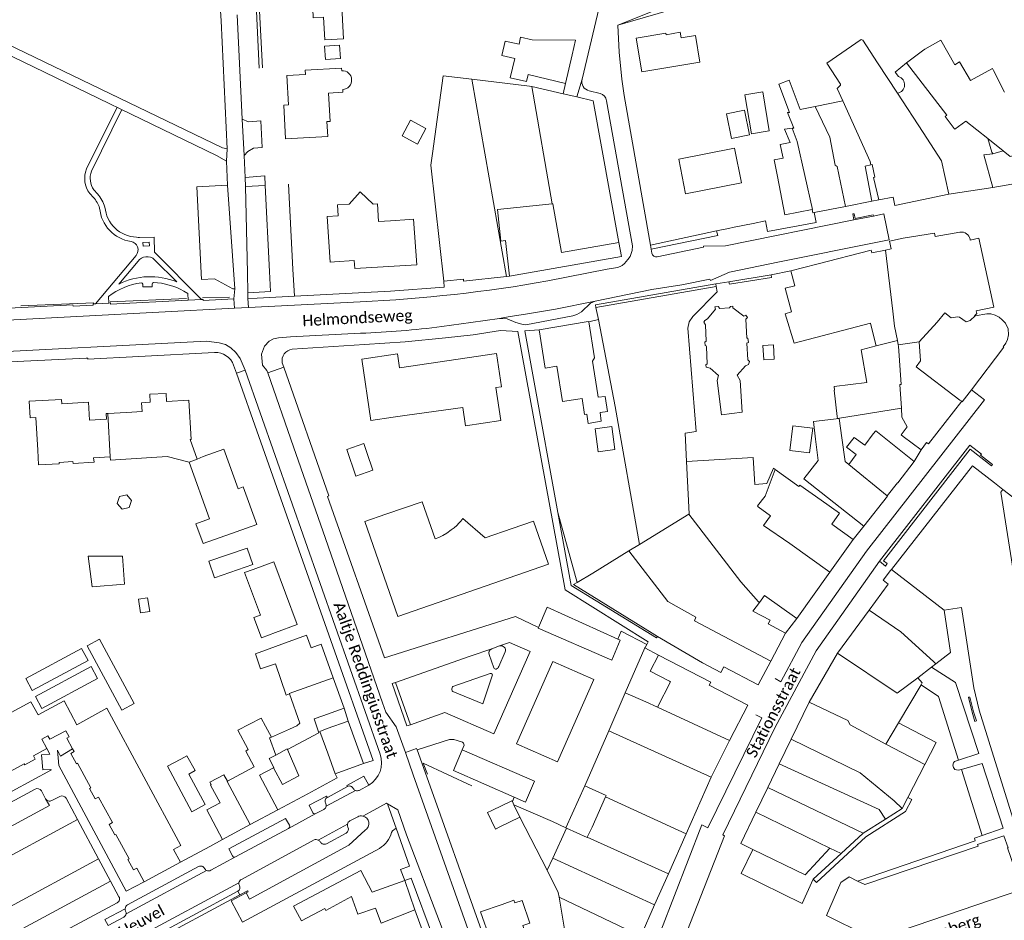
# Model space of a CAD drawing. Extents: x 177628 to 188968, y 384226 to 390673.
# Tile 139 of 256: x 183055 to 183275, y 386023 to 386224. Entities that reach past the tile are written whole.
import ezdxf

# ---------------------------------------------------------------- set-up
doc = ezdxf.new("R2010")
doc.units = 0
for name, color, linetype, lineweight in [('B01_F', 14, 'Continuous', 9), ('B01_T', 14, 'Continuous', 9), ('B02_F', 14, 'Continuous', 9), ('B02_T', 14, 'Continuous', 9), ('B04_T', 14, 'Continuous', 9), ('B07_D', 14, 'Continuous', 9), ('B07_F', 14, 'Continuous', 9), ('B11_F', 14, 'Continuous', 9), ('B11_S', 14, 'Continuous', 9), ('B14_F', 14, 'Continuous', 9), ('T01_T', 253, 'Continuous', 9), ('T02_T', 253, 'RASTER', 9), ('T03_F', 253, 'Continuous', 9), ('T03_T', 253, 'Continuous', 9), ('T04_F', 253, 'HAAG', 9), ('T04_T', 253, 'HAAG', 9), ('T05_F', 253, 'Continuous', 9), ('T05_T', 253, 'Continuous', 9), ('T10_F', 253, 'Continuous', 9), ('T22_F', 253, 'Continuous', 9), ('V00_F', 8, 'Continuous', 9), ('V00_T', 8, 'Continuous', 9), ('Z06', 7, 'Continuous', 9)]:
    doc.layers.add(name, color=color, linetype=linetype, lineweight=lineweight)
doc.styles.add('Legend', font='calibri.ttf')
doc.linetypes.add('HAAG', pattern='A,4,-1,[5,TOPOCAD.SHX,S=0.35,R=0,X=-0.35,Y=-0.35],-1', length=6)
doc.linetypes.add('RASTER', pattern='A,4,-1,[4,TOPOCAD.SHX,S=0.5,R=0,X=-0.5,Y=0],-1', length=6)

msp = doc.modelspace()

# ---------------------------------------------------------------- linework, layer by layer
at = {"layer": 'B01_F', "linetype": 'Continuous'}
for points in [[(183178.411, 386215.996), (183179.172, 386219.317), (183169.529, 386219.402), (183166.927, 386219.936)], [(183223.478, 386192.644), (183224.212, 386188.944)], [(183243.735, 386191.256), (183245.008, 386191.509)], [(183245.008, 386191.509), (183245.325, 386191.572), (183245.858, 386188.746)], [(183268.467, 386158.98), (183272.378, 386159.824), (183269.072, 386175.148), (183267.14, 386174.731)], [(183185.785, 386139.938), (183184.208, 386139.731), (183184.141, 386140.305)], [(183141.646, 386135.717), (183154.09, 386137.487)], [(183093.321, 386130.305), (183094.831, 386125.969)], [(183059.501, 386124.699), (183059.369, 386127.934)], [(183229.189, 386120.155), (183233.958, 386116.769)], [(183204.409, 386113.708), (183193.416, 386106.939)], [(183204.409, 386113.708), (183204.535, 386113.786)], [(183193.416, 386106.939), (183191.052, 386105.483)], [(183183.022, 386100.539), (183191.052, 386105.483)], [(183197.459, 386086.402), (183196.245, 386087.157)], [(183114.536, 386085.035), (183107.874, 386082.585)], [(183207.516, 386080.552), (183197.459, 386086.402)], [(183200.382, 386076.305), (183197.478, 386070.705)], [(183197.478, 386070.705), (183194.834, 386071.857)], [(183122.84, 386068.753), (183120.913, 386068.063), (183121.989, 386064.976), (183114.959, 386061.279)], [(183165.455, 386027.652), (183162.807, 386026.736)]]:
    msp.add_lwpolyline(points, dxfattribs=at)
at = {"layer": 'B01_T', "linetype": 'Continuous'}
for points in [[(183112.504, 386238.504), (183117.2, 386238.755), (183117.075, 386239.609), (183121.469, 386239.852), (183122.063, 386227.901), (183127.05, 386228.146), (183127.49, 386219.57), (183123.287, 386219.357)], [(183112.504, 386238.504), (183113.164, 386225.921), (183120.614, 386226.312), (183120.702, 386224.299), (183123.047, 386224.441), (183123.287, 386219.357)], [(183192.673, 386219.749), (183199.315, 386220.882), (183199.378, 386220.517), (183202.521, 386221.053), (183202.735, 386219.801), (183205.888, 386220.339), (183206.897, 386214.426), (183193.947, 386212.218), (183192.673, 386219.749)], [(183165.662, 386215.205), (183162.751, 386215.886), (183163.515, 386219.05), (183166.615, 386218.414)], [(183246.52, 386214.214), (183243.185, 386219.286), (183242.872, 386219.414), (183235.187, 386214.17), (183238.207, 386209.489), (183238.267, 386209.271), (183237.481, 386208.535), (183238.773, 386205.752)], [(183176.962, 386209.675), (183178.411, 386215.996)], [(183127.03, 386213.067), (183118.953, 386212.614), (183119.008, 386211.623), (183114.814, 386211.388), (183115.178, 386204.893), (183114.16, 386204.836), (183114.569, 386197.333)], [(183127.03, 386213.067), (183127.062, 386212.498)], [(183156.07, 386210.594), (183149.677, 386211.356), (183147.278, 386194.076), (183146.969, 386191.417), (183149.824, 386165.563)], [(183169.408, 386208.952), (183168.945, 386209.058), (183156.07, 386210.594)], [(183168.599, 386211.647), (183176.962, 386209.675)], [(183114.569, 386197.333), (183123.972, 386197.833), (183123.785, 386201.144), (183124.495, 386201.185), (183124.137, 386207.497), (183127.334, 386207.682), (183127.3, 386208.282)], [(183169.408, 386208.952), (183176.429, 386207.346)], [(183176.429, 386207.346), (183179.509, 386206.641)], [(183179.509, 386206.641), (183183.131, 386205.813)], [(183183.131, 386205.813), (183188.83, 386174.23)], [(183274.469, 386194.662), (183271.044, 386197.371)], [(183271.044, 386197.371), (183271.939, 386194.362), (183272.172, 386193.947)], [(183216.186, 386187.538), (183214.597, 386195.23), (183202.21, 386192.782), (183203.719, 386185.092), (183216.186, 386187.538)], [(183227, 386196.468), (183224.793, 386196.079)], [(183272.172, 386193.947), (183274.469, 386194.662)], [(183245.225, 386183.398), (183243.735, 386191.256)], [(183224.212, 386188.944), (183225.827, 386180.363)], [(183245.858, 386188.746), (183245.595, 386188.693), (183246.75, 386183.7)], [(183262.38, 386184.98), (183272.162, 386186.447)], [(183272.162, 386186.447), (183279.37, 386187.75)], [(183128.696, 386182.724), (183131.185, 386185.466), (183134.099, 386182.77)], [(183246.75, 386183.7), (183249.98, 386184.33), (183250.36, 386182.44), (183262.38, 386184.98)], [(183126.16, 386182.59), (183126.311, 386180.176), (183123.848, 386180.022), (183124.483, 386169.868), (183125.438, 386169.928)], [(183128.696, 386182.724), (183126.16, 386182.59)], [(183174.011, 386182.826), (183161.792, 386181.564), (183162.562, 386174.546), (183163.612, 386174.677), (183164.471, 386166.737)], [(183188.83, 386174.23), (183176.06, 386171.98), (183174.101, 386182.835), (183174.011, 386182.826)], [(183231.919, 386181.542), (183225.827, 386180.363)], [(183232.341, 386180.902), (183232.053, 386180.846), (183231.919, 386181.542)], [(183239.338, 386182.258), (183232.341, 386180.902)], [(183239.338, 386182.258), (183245.225, 386183.398)], [(183125.438, 386169.928), (183129.864, 386170.205), (183129.978, 386168.385), (183143.833, 386169.252), (183143.076, 386179.376), (183142.212, 386179.333)], [(183137.96, 386179.029), (183135.271, 386178.896)], [(183252.222, 386175.162), (183249.182, 386174.531), (183249.547, 386172.769), (183248.264, 386172.511)], [(183264.871, 386176.531), (183259.339, 386175.556), (183259.206, 386176.319), (183252.222, 386175.162)], [(183267.112, 386174.93), (183267.14, 386174.731)], [(183248.264, 386172.511), (183245.249, 386171.906), (183245.101, 386172.488), (183232.958, 386169.38)], [(183232.958, 386169.38), (183227.193, 386167.905)], [(183149.824, 386165.563), (183154.2, 386166.035), (183154.244, 386165.633), (183163.809, 386166.666)], [(183164.471, 386166.737), (183163.809, 386166.666)], [(183227.193, 386167.905), (183228.024, 386164.569), (183225.925, 386164.033), (183227.332, 386158.744), (183225.915, 386158.317), (183227.889, 386151.769)], [(183217.923, 386147.713), (183217.556, 386148.041), (183217.346, 386151.785), (183217.317, 386151.799), (183217.712, 386151.958), (183217.6, 386152.871), (183217.333, 386152.927), (183217.15, 386157.13), (183217.495, 386157.507), (183217.143, 386158.048), (183216.689, 386157.787), (183214.23, 386159.67), (183214.237, 386160.044), (183213.691, 386159.987), (183213.498, 386159.635), (183211.365, 386159.545), (183210.984, 386159.935), (183210.25, 386159.887), (183210.38, 386159.38), (183208.586, 386157.239), (183208.036, 386156.843), (183207.75, 386156.48), (183208.14, 386155.864), (183208.312, 386152.233), (183208.015, 386152.038), (183208.108, 386151.247), (183208.275, 386151.2), (183208.355, 386150.984), (183208.55, 386147.214), (183208.219, 386146.953), (183208.283, 386146.431), (183209.209, 386146.19), (183211.051, 386144.546), (183210.761, 386143.463), (183211.735, 386135.788), (183216.288, 386136.388), (183215.875, 386143.503), (183215.186, 386144.684), (183217.04, 386146.759), (183217.735, 386147.011), (183217.923, 386147.713)], [(183268.114, 386157.881), (183268.59, 386158.41), (183268.467, 386158.98)], [(183268.287, 386157.907), (183268.114, 386157.881)], [(183274.513, 386150.994), (183275.06, 386151.754), (183275.444, 386152.621), (183275.719, 386153.606), (183275.578, 386155.006), (183274.99, 386156.21), (183274.305, 386156.987), (183273.63, 386157.569), (183272.739, 386158.003), (183271.754, 386158.316), (183270.862, 386158.285), (183268.287, 386157.907)], [(183182.119, 386156.568), (183182.01, 386156.639), (183171.042, 386154.767)], [(183184.141, 386140.305), (183182.988, 386147.809), (183183.382, 386148.501), (183182.119, 386156.568)], [(183171.042, 386154.767), (183172.428, 386146.243), (183175.041, 386146.697)], [(183274.513, 386150.994), (183274.67, 386150.87), (183267.402, 386141.398)], [(183154.694, 386133.374), (183162.53, 386134.53), (183161.449, 386141.889), (183162.674, 386142.069), (183161.587, 386149.471), (183139.977, 386146.297), (183139.521, 386149.399), (183131.568, 386148.231), (183133.577, 386134.551), (183138.568, 386135.279)], [(183084.402, 386138.603), (183084.302, 386140.396), (183087.946, 386140.594), (183088.046, 386138.807)], [(183186.298, 386136.584), (183185.785, 386139.938)], [(183267.402, 386141.398), (183265.37, 386138.75), (183265.244, 386138.825)], [(183074.956, 386136.119), (183074.58, 386136.098), (183074.652, 386134.82), (183070.888, 386134.609), (183070.664, 386138.603), (183064.662, 386138.267), (183064.608, 386139.242), (183057.405, 386138.838), (183057.61, 386135.119)], [(183082.563, 386136.543), (183082.449, 386138.494), (183084.402, 386138.603)], [(183088.046, 386138.807), (183092.991, 386139.084), (183093.481, 386130.314), (183093.321, 386130.305)], [(183179.694, 386139.332), (183180.649, 386139.485)], [(183256.25, 386127.99), (183257.42, 386129.63), (183257.87, 386129.33), (183265.244, 386138.825)], [(183079.073, 386136.349), (183074.956, 386136.119)], [(183079.073, 386136.349), (183082.563, 386136.543)], [(183138.568, 386135.279), (183141.646, 386135.717)], [(183154.09, 386137.487), (183154.694, 386133.374)], [(183057.61, 386135.119), (183058.927, 386135.2), (183059.369, 386127.934)], [(183245.52, 386131.551), (183246.148, 386132.288), (183254.659, 386125.419)], [(183243.461, 386110.978), (183230.08, 386121.543), (183233.224, 386125.609), (183232.677, 386130.409)], [(183238.538, 386130.666), (183239.245, 386125.438), (183240.09, 386124.764)], [(183240.09, 386124.764), (183241.751, 386126.942), (183239.569, 386128.611), (183241.315, 386130.785)], [(183252.197, 386130.981), (183256.25, 386127.99)], [(183096.172, 386126.507), (183100.832, 386128.18), (183104, 386119.354), (183105.138, 386119.762), (183108.144, 386111.386), (183103.514, 386109.722)], [(183071.731, 386126.242), (183075.492, 386126.459)], [(183093.073, 386125.263), (183097.593, 386112.634), (183094.576, 386111.538), (183096.186, 386107.117), (183103.514, 386109.722)], [(183096.172, 386126.507), (183094.831, 386125.969)], [(183254.659, 386125.419), (183251.048, 386120.646), (183250.977, 386120.702), (183248.65, 386117.734)], [(183249.604, 386101.376), (183267.69, 386124.43), (183272.531, 386120.666)], [(183272.531, 386120.666), (183274.447, 386119.176)], [(183274.447, 386119.176), (183273.98, 386118.59), (183280.56, 386076.63), (183281.09, 386074.31), (183289.805, 386046.125), (183277.77, 386042.36), (183269.135, 386070), (183267.965, 386074.99), (183265.185, 386092.875), (183261.335, 386092.29)], [(183136.906, 386113.657), (183145.014, 386116.469), (183147.9, 386108.164)], [(183241.046, 386108.045), (183236.292, 386111.42), (183238.035, 386113.874), (183233.958, 386116.769)], [(183248.65, 386117.734), (183248.721, 386117.679), (183243.461, 386110.978)], [(183136.906, 386113.657), (183132.199, 386112.032), (183139.552, 386090.862), (183173.125, 386102.523), (183169.781, 386112.152), (183165.071, 386110.508)], [(183159.028, 386108.407), (183165.071, 386110.508)], [(183235.895, 386100.789), (183241.046, 386108.045)], [(183107.322, 386101.351), (183111.975, 386103.085), (183117.172, 386089.116), (183112.318, 386087.31)], [(183107.322, 386101.351), (183105.439, 386100.672), (183108.968, 386091.179), (183107.494, 386090.634), (183109.162, 386086.141), (183112.318, 386087.31)], [(183183.022, 386100.539), (183179.577, 386098.495)], [(183235.895, 386100.789), (183228.534, 386090.42)], [(183244.599, 386092.277), (183248.85, 386098.09), (183247.72, 386098.975), (183249.414, 386101.134)], [(183249.414, 386101.134), (183249.604, 386101.376)], [(183179.577, 386098.495), (183178.722, 386097.988), (183196.245, 386087.157)], [(183225.979, 386087.199), (183222.137, 386089.217), (183222.597, 386090.093), (183218.712, 386092.073), (183220.149, 386093.968)], [(183228.534, 386090.42), (183221.334, 386095.532), (183220.149, 386093.968)], [(183237.604, 386082.713), (183244.599, 386092.277)], [(183261.335, 386092.29), (183262.765, 386082.855), (183259.451, 386080.306)], [(183222.692, 386080.938), (183225.979, 386087.199)], [(183114.536, 386085.035), (183119.243, 386086.723), (183120.262, 386083.881), (183122.521, 386084.691), (183125.191, 386077.25)], [(183197.657, 386082.293), (183195.787, 386078.688), (183200.108, 386076.447)], [(183213.473, 386063.242), (183217.568, 386071.138), (183208.985, 386075.59), (183209.324, 386076.242), (183197.657, 386082.293)], [(183222.692, 386080.938), (183219.923, 386075.665), (183212.228, 386079.706), (183211.558, 386078.43), (183207.516, 386080.552)], [(183231.23, 386071.78), (183237.604, 386082.713)], [(183255.485, 386077.255), (183258.489, 386079.566)], [(183258.489, 386079.566), (183259.451, 386080.306)], [(183125.191, 386077.25), (183127.624, 386070.469)], [(183255.485, 386077.255), (183256.435, 386076.1), (183256.181, 386075.669)], [(183256.181, 386075.669), (183251.184, 386067.21)], [(183059.438, 386068.967), (183065.203, 386072.063), (183068.039, 386066.764)], [(183186.57, 386065.414), (183190.25, 386073.855)], [(183190.25, 386073.855), (183194.834, 386071.857)], [(183127.624, 386070.469), (183122.84, 386068.753)], [(183227.256, 386063.569), (183231.23, 386071.78)], [(183123.852, 386065.916), (183128.536, 386067.59)], [(183128.536, 386067.59), (183131.921, 386058.123)], [(183065.548, 386065.428), (183062.01, 386063.53), (183061.591, 386064.32)], [(183123.852, 386065.916), (183122.198, 386065.237), (183123.98, 386060.416)], [(183186.57, 386065.414), (183181.223, 386053.148)], [(183251.184, 386067.21), (183248.37, 386062.445)], [(183060.239, 386063.547), (183061.378, 386061.442)], [(183067.097, 386061.392), (183065.793, 386063.804), (183066.308, 386064.082)], [(183209.4, 386055.11), (183213.473, 386063.242)], [(183224.575, 386058.028), (183227.256, 386063.569)], [(183061.378, 386061.442), (183058.349, 386059.805), (183058.748, 386059.067), (183056.41, 386057.804), (183056.275, 386058.054), (183050.831, 386055.112), (183050.964, 386054.866), (183048.634, 386053.607), (183048.231, 386054.352), (183042.519, 386051.264), (183042.914, 386050.533), (183040.577, 386049.27), (183040.447, 386049.511), (183034.987, 386046.56), (183035.113, 386046.327), (183032.776, 386045.065), (183032.378, 386045.8), (183029.36, 386044.169)], [(183083.063, 386031.782), (183081.426, 386034.809), (183080.691, 386034.411), (183079.43, 386036.742), (183079.689, 386036.882), (183076.736, 386042.343), (183076.487, 386042.208), (183075.221, 386044.549), (183075.964, 386044.951), (183072.879, 386050.655), (183072.151, 386050.261), (183070.892, 386052.589), (183071.138, 386052.722), (183068.186, 386058.18), (183067.941, 386058.047), (183066.672, 386060.393), (183067.419, 386060.797), (183067.097, 386061.392)], [(183248.37, 386062.445), (183257.05, 386057.895)], [(183125.608, 386055.865), (183123.98, 386060.416)], [(183111.888, 386057.175), (183108.748, 386055.498), (183112.848, 386047.79)], [(183131.921, 386058.123), (183125.608, 386055.865)], [(183222.026, 386052.761), (183224.575, 386058.028)], [(183257.05, 386057.895), (183253.242, 386050.564)], [(183203.811, 386042.489), (183209.4, 386055.11)], [(183181.223, 386053.148), (183185.999, 386050.965), (183185.885, 386050.709)], [(183219.367, 386047.268), (183222.026, 386052.761)], [(183182.881, 386043.961), (183185.885, 386050.709)], [(183253.242, 386050.564), (183251.97, 386048.115)], [(183099.98, 386049.398), (183096.98, 386047.795), (183100.505, 386041.196)], [(183112.848, 386047.79), (183106.703, 386044.507)], [(183248.279, 386045.764), (183251.97, 386048.115)], [(183218.72, 386039), (183216, 386040.31), (183219.367, 386047.268)], [(183243.28, 386042.58), (183248.279, 386045.764)], [(183100.505, 386041.196), (183106.703, 386044.507)], [(183181.746, 386041.647), (183177.171, 386043.742), (183174.088, 386037.012)], [(183199.867, 386033.56), (183203.811, 386042.489)], [(183238.372, 386038.048), (183243.28, 386042.58)], [(183242.062, 386031.931), (183243.67, 386031.15), (183268.93, 386039.68), (183268.78, 386040.11), (183274.67, 386042.05), (183275.58, 386039.37), (183275.45, 386039.32), (183278.66, 386030.06)], [(183089.601, 386038.945), (183091.117, 386036.138)], [(183216.08, 386033.61), (183218.72, 386039)], [(183174.088, 386037.012), (183172.876, 386034.366)], [(183238.372, 386038.048), (183232.18, 386032.33)], [(183091.117, 386036.138), (183083.063, 386031.782)], [(183133.881, 386029.474), (183131.345, 386034.309), (183116.361, 386026.309), (183118.099, 386023.054), (183123.272, 386025.827), (183123.527, 386025.351), (183129.284, 386028.495), (183129.565, 386027.692)], [(183196.797, 386026.61), (183199.867, 386033.56)], [(183229.69, 386026.97), (183216.08, 386033.61)], [(183232.18, 386032.33), (183229.69, 386026.97)], [(183278.66, 386030.06), (183251.61, 386020.88), (183251.71, 386020.62), (183250.03, 386020.07), (183250.14, 386019.77), (183249.13, 386019.45), (183248.97, 386019.93), (183247.96, 386019.61), (183247, 386020.08), (183246.75, 386021.02), (183243.83, 386019.99), (183235.14, 386024.28), (183238.35, 386031.62), (183240.17, 386032.85), (183242.062, 386031.931)], [(183133.881, 386029.474), (183141.14, 386032.05)], [(183141.14, 386032.05), (183143.339, 386025.551)], [(183104.363, 386028.884), (183083.957, 386017.895)], [(183104.954, 386022.816), (183102.429, 386027.504), (183105.748, 386029.292)], [(183105.748, 386029.292), (183106.185, 386029.527), (183106.055, 386029.795), (183104.363, 386028.884)], [(183129.565, 386027.692), (183130.671, 386024.528), (183134.58, 386025.887), (183135.842, 386022.544)], [(183162.807, 386026.736), (183157.99, 386025.07), (183162.3, 386012.93), (183163.31, 386012.95), (183164.95, 386007.78)], [(183193.748, 386019.65), (183196.797, 386026.61)], [(183145.894, 386018.655), (183143.339, 386025.551)]]:
    msp.add_lwpolyline(points, dxfattribs=at)
for centre, radius, start, end in [((183127.181, 386210.39), 2.111, 273.23101, 93.23101), ((183265.155, 386174.559), 1.992, 10.72463, 98.19034)]:
    msp.add_arc(centre, radius, start, end, dxfattribs=at)
at = {"layer": 'B02_F', "linetype": 'Continuous'}
for points in [[(183216.953, 386207.123), (183218.367, 386198.42), (183222.352, 386199.068), (183220.938, 386207.771)], [(183212.856, 386202.882), (183213.939, 386197.392), (183217.92, 386198.177), (183216.837, 386203.667)], [(183221.139, 386148.066), (183223.489, 386148.226), (183223.272, 386151.406), (183220.922, 386151.246), (183221.139, 386148.066)], [(183114.959, 386061.279), (183117.48, 386055.367)]]:
    msp.add_lwpolyline(points, dxfattribs=at)
at = {"layer": 'B02_T', "linetype": 'Continuous'}
for points in [[(183131.514, 386122.6), (183130.243, 386122.163), (183128.202, 386128.101), (183132.01, 386129.41), (183132.695, 386127.416)], [(183132.695, 386127.416), (183134.036, 386123.467), (183131.514, 386122.6)], [(183107.244, 386102.441), (183105.968, 386106.093), (183097.466, 386103.194), (183098.74, 386099.524), (183107.244, 386102.441)], [(183093.011, 386055.757), (183096.646, 386048.977), (183093.667, 386047.379), (183088.237, 386057.504), (183091.217, 386059.102)], [(183117.48, 386055.367), (183113.881, 386053.444), (183111.888, 386057.175)], [(183165.013, 386049.849), (183160.547, 386047.672)], [(183165.112, 386049.645), (183165.013, 386049.849)], [(183160.547, 386047.672), (183159.56, 386047.193), (183161.329, 386043.534), (183162.316, 386044.012)], [(183165.457, 386048.929), (183165.112, 386049.645)], [(183166.779, 386046.189), (183165.457, 386048.929)], [(183162.316, 386044.012), (183166.779, 386046.189)]]:
    msp.add_lwpolyline(points, dxfattribs=at)
at = {"layer": 'B04_T', "linetype": 'Continuous'}
msp.add_lwpolyline([(183082.779, 386174.212), (183082.815, 386173.37), (183084.219, 386173.448), (183084.171, 386174.286), (183082.779, 386174.212)], dxfattribs=at)
at = {"layer": 'B07_D', "linetype": 'Continuous'}
for points in [[(183163.809, 386166.666), (183156.07, 386210.594)], [(183174.011, 386182.826), (183169.408, 386208.952)], [(183238.773, 386205.752), (183244.856, 386192.24), (183245.008, 386191.509)], [(183232.579, 386204.509), (183235.833, 386197.691), (183237.021, 386191.43), (183237.462, 386191.167), (183239.338, 386182.258)], [(183271.044, 386197.371), (183266.139, 386201.247), (183263.718, 386199.443), (183263.551, 386199.617), (183261.554, 386202.304)], [(183227.482, 386199.669), (183228.604, 386196.754), (183231.97, 386181.552), (183231.919, 386181.542)], [(183256.667, 386198.716), (183260.767, 386192.433), (183262.38, 386184.98)], [(183272.172, 386193.947), (183270.215, 386193.75), (183272.162, 386186.447)], [(183274.469, 386194.662), (183276.047, 386193.41), (183276.618, 386193.512), (183277.712, 386191.242), (183278.134, 386191.351), (183279.37, 386187.75)], [(183248.264, 386172.511), (183249.914, 386158.914), (183250.278, 386155.587)], [(183255.761, 386152.115), (183259.819, 386156.481), (183261.495, 386158.538), (183262.919, 386157.46), (183264.284, 386157.651), (183264.798, 386157.589), (183266.214, 386156.502), (183267.142, 386156.802), (183268.287, 386157.907)], [(183250.278, 386155.587), (183250.283, 386155.544), (183250.919, 386152.386)], [(183246.196, 386151.196), (183250.919, 386152.386)], [(183250.919, 386152.386), (183251.121, 386151.383)], [(183251.121, 386151.383), (183255.761, 386152.115)], [(183251.121, 386151.383), (183251.182, 386151.08), (183251.763, 386142.59), (183251.436, 386142.55)], [(183255.761, 386152.115), (183256.035, 386147.858), (183255.077, 386146.511), (183264.811, 386139.115), (183265.244, 386138.825)], [(183251.436, 386142.55), (183251.831, 386137.331)], [(183074.956, 386136.119), (183075.492, 386126.459)], [(183093.073, 386125.263), (183094.831, 386125.969)], [(183240.09, 386124.764), (183248.65, 386117.734)], [(183223.706, 386123.652), (183221.482, 386117.714), (183219.768, 386115.55), (183219.919, 386115.32), (183222.602, 386113.332), (183221.093, 386111.149), (183226.916, 386107.126), (183235.895, 386100.789)], [(183204.409, 386113.708), (183216.059, 386098.576), (183219.928, 386094.125), (183220.149, 386093.968)], [(183191.052, 386105.483), (183199.738, 386094.204), (183205.971, 386090.766), (183205.668, 386089.89), (183222.692, 386080.938)], [(183249.604, 386101.376), (183261.335, 386092.29)], [(183244.599, 386092.277), (183251.701, 386087.502), (183258.997, 386080.877), (183259.451, 386080.306)], [(183237.604, 386082.713), (183250.859, 386073.786), (183255.485, 386077.255)], [(183125.191, 386077.25), (183115.369, 386073.723), (183115.401, 386073.635)], [(183213.473, 386063.242), (183197.478, 386070.705)], [(183231.23, 386071.78), (183239.854, 386067.7), (183240.379, 386066.747), (183248.37, 386062.445)], [(183186.57, 386065.414), (183209.4, 386055.11)], [(183111.393, 386064.001), (183111.007, 386063.829), (183112.393, 386060.02)], [(183227.256, 386063.569), (183242.65, 386056.082), (183250.181, 386049.844), (183251.97, 386048.115)], [(183112.393, 386060.02), (183114.922, 386061.366), (183114.959, 386061.279)], [(183111.888, 386057.175), (183111.964, 386057.215), (183110.906, 386059.23), (183112.393, 386060.02)], [(183248.279, 386045.764), (183246.885, 386047.906), (183224.575, 386058.028)], [(183101.617, 386054.189), (183101.505, 386054.129), (183106.703, 386044.507)], [(183222.026, 386052.761), (183243.28, 386042.58)], [(183185.885, 386050.709), (183203.811, 386042.489)], [(183219.367, 386047.268), (183235.889, 386039.247)], [(183181.767, 386041.691), (183199.867, 386033.56)], [(183218.72, 386039), (183230.373, 386033.312), (183235.889, 386039.247)], [(183235.889, 386039.247), (183238.372, 386038.048)], [(183174.088, 386037.012), (183196.797, 386026.61)], [(183175.523, 386028.331), (183193.748, 386019.65)], [(183135.842, 386022.544), (183143.339, 386025.551)]]:
    msp.add_lwpolyline(points, dxfattribs=at)
at = {"layer": 'B07_F', "linetype": 'Continuous'}
for points in [[(183261.554, 386202.304), (183261.911, 386202.576), (183252.985, 386214.246)], [(183256.667, 386198.716), (183250.948, 386207.452)]]:
    msp.add_lwpolyline(points, dxfattribs=at)
at = {"layer": 'B11_F', "linetype": 'Continuous'}
for points in [[(183256.524, 386216.917), (183257.063, 386217.324), (183260.591, 386219.272), (183263.729, 386213.797), (183264.777, 386214.499), (183267.192, 386210.294), (183271.969, 386212.919)], [(183256.524, 386216.917), (183252.985, 386214.246)], [(183250.948, 386207.452), (183246.52, 386214.214)], [(183252.985, 386214.246), (183250.423, 386212.202), (183251.161, 386211.21)], [(183271.969, 386212.919), (183272.097, 386212.99), (183272.329, 386212.537)], [(183272.329, 386212.537), (183274.825, 386207.676)], [(183245.372, 386154.351), (183244.888, 386156.206), (183227.889, 386151.769)], [(183246.196, 386151.196), (183245.372, 386154.351)], [(183227.604, 386133.383), (183232.043, 386132.824), (183231.35, 386127.319), (183226.911, 386127.878), (183227.604, 386133.383)], [(183223.706, 386123.652), (183223.34, 386123.915), (183221.853, 386120.481), (183219.177, 386120.306), (183218.783, 386126.341), (183203.88, 386125.404)], [(183203.88, 386125.404), (183204.535, 386113.786)], [(183111.393, 386064.001), (183115.468, 386065.814), (183117.062, 386066.489), (183117.75, 386067.106), (183115.401, 386073.635)], [(183110.05, 386066.458), (183111.393, 386064.001)]]:
    msp.add_lwpolyline(points, dxfattribs=at)
at = {"layer": 'B11_F', "linetype": 'Continuous', "extrusion": (0, 0, -1)}
msp.add_arc((-183250.578, 386209.358), 1.942, 107.48723, 259.00077, dxfattribs=at)
at = {"layer": 'B11_S', "linetype": 'Continuous'}
for points in [[(183166.927, 386219.936), (183166.615, 386218.414)], [(183165.662, 386215.205), (183164.646, 386210.897), (183168.223, 386210.053), (183168.599, 386211.647)], [(183227.482, 386199.669), (183227.83, 386199.716), (183226.412, 386203.145), (183226.855, 386203.146), (183224.482, 386209.468), (183226.813, 386210.392), (183229.274, 386203.845), (183232.579, 386204.509)], [(183232.579, 386204.509), (183238.773, 386205.752)], [(183227, 386196.468), (183225.732, 386199.431), (183227.482, 386199.669)], [(183224.793, 386196.079), (183225.451, 386193.033), (183223.478, 386192.644)], [(183135.271, 386178.896), (183135.077, 386182.819), (183134.099, 386182.77)], [(183142.212, 386179.333), (183137.96, 386179.029)], [(183175.041, 386146.697), (183176.251, 386138.804), (183179.694, 386139.332)], [(183186.298, 386136.584), (183184.65, 386136.3), (183184.931, 386134.376), (183181.994, 386133.881), (183181.73, 386135.998), (183181.192, 386135.92), (183180.649, 386139.485)], [(183252.197, 386130.981), (183251.725, 386131.329), (183253.084, 386133.171), (183251.943, 386135.272), (183251.831, 386137.331)], [(183238.538, 386130.666), (183237.954, 386134.985), (183232.23, 386134.333), (183232.677, 386130.409)], [(183245.52, 386131.551), (183243.649, 386129.043), (183241.315, 386130.785)], [(183071.731, 386126.242), (183071.864, 386125.287), (183067.207, 386124.961), (183067.151, 386125.407), (183064.105, 386125.195), (183064.112, 386124.892), (183059.501, 386124.699)], [(183093.073, 386125.263), (183088.172, 386126.521), (183075.515, 386125.747), (183075.492, 386126.459)], [(183229.189, 386120.155), (183228.978, 386119.862), (183223.706, 386123.652)], [(183159.028, 386108.407), (183154.061, 386112.716), (183153.61, 386112.117), (183153.206, 386111.679), (183152.73, 386111.191), (183152.129, 386110.676), (183151.479, 386110.174), (183150.51, 386109.482), (183149.588, 386108.926), (183148.714, 386108.483), (183147.9, 386108.164)], [(183115.401, 386073.635), (183114.717, 386073.382), (183112.277, 386080.344), (183108.938, 386079.199), (183107.874, 386082.585)], [(183200.382, 386076.305), (183200.108, 386076.447)], [(183028.116, 386053.907), (183027.304, 386055.406), (183057.792, 386071.867), (183059.438, 386068.967)], [(183068.039, 386066.764), (183074.727, 386070.493), (183091.197, 386039.856), (183089.601, 386038.945)], [(183101.617, 386054.189), (183107.564, 386057.378), (183105.702, 386060.916), (183106.234, 386061.218), (183103.894, 386065.525), (183109.087, 386068.221), (183110.05, 386066.458)], [(183066.308, 386064.082), (183065.548, 386065.428)], [(183060.239, 386063.547), (183061.591, 386064.32)], [(183099.98, 386049.398), (183097.815, 386053.336), (183097.996, 386053.435), (183097.693, 386053.967), (183100.821, 386055.582), (183101.617, 386054.189)], [(183182.881, 386043.961), (183181.767, 386041.691)], [(183181.767, 386041.691), (183181.746, 386041.647)], [(183172.876, 386034.366), (183175.342, 386029.405), (183175.523, 386028.331)], [(183175.523, 386028.331), (183177.782, 386014.962), (183177.274, 386015.149), (183177.178, 386014.874)], [(183172.571, 386013.607), (183171.032, 386018.057), (183169.014, 386017.359), (183167.402, 386022.02), (183169.024, 386022.581), (183167.283, 386027.614), (183165.662, 386027.053), (183165.455, 386027.652)]]:
    msp.add_lwpolyline(points, dxfattribs=at)
at = {"layer": 'B14_F', "linetype": 'Continuous'}
for points in [[(183123.214, 386217.932), (183123.429, 386214.996), (183126.768, 386215.241), (183126.553, 386218.177), (183123.214, 386217.932)], [(183216.953, 386207.123), (183220.938, 386207.771)], [(183216.837, 386203.667), (183212.856, 386202.882)], [(183140.553, 386197.963), (183143.958, 386196.146), (183145.825, 386199.646), (183142.42, 386201.463), (183140.553, 386197.963)], [(183244.079, 386143.035), (183242.88, 386150.331), (183246.196, 386151.196)], [(183236.849, 386141.294), (183236.899, 386141.299), (183236.813, 386142.139), (183244.079, 386143.035)], [(183237.498, 386135.435), (183236.849, 386141.294)], [(183251.831, 386137.331), (183237.541, 386135.015), (183237.498, 386135.435)], [(183184.252, 386127.597), (183187.975, 386128.124), (183187.257, 386133.198), (183183.534, 386132.671), (183184.252, 386127.597)], [(183079.144, 386117.977), (183080.246, 386116.74), (183079.726, 386115.167), (183078.104, 386114.831), (183077.002, 386116.068), (183077.522, 386117.641), (183079.144, 386117.977)], [(183078.696, 386098.08), (183071.462, 386097.463), (183070.589, 386104.3), (183078.215, 386104.297), (183078.696, 386098.08)], [(183081.76, 386094.744), (183083.814, 386095.067), (183084.285, 386092.024), (183082.231, 386091.701), (183081.76, 386094.744)], [(183073.067, 386085.81), (183070.332, 386084.325), (183078.095, 386070.032), (183080.83, 386071.517), (183073.067, 386085.81)], [(183070.534, 386081.074), (183069.112, 386083.725), (183056.69, 386077.065), (183058.112, 386074.414), (183070.534, 386081.074)], [(183072.635, 386077.059), (183071.21, 386079.715), (183058.808, 386073.061), (183060.233, 386070.405), (183072.635, 386077.059)], [(183091.217, 386059.102), (183092.528, 386059.866), (183094.421, 386056.539), (183093.011, 386055.757)]]:
    msp.add_lwpolyline(points, dxfattribs=at)
at = {"layer": 'T01_T', "linetype": 'Continuous'}
for points in [[(183119.511, 386051.385), (183126.08, 386054.93), (183125.608, 386055.865)], [(183097.644, 386039.655), (183091.117, 386036.138)]]:
    msp.add_lwpolyline(points, dxfattribs=at)
at = {"layer": 'T02_T', "linetype": 'RASTER'}
msp.add_lwpolyline([(183108.676, 386213.06), (183108.061, 386225.769)], dxfattribs=at)
at = {"layer": 'T03_F', "linetype": 'Continuous'}
msp.add_lwpolyline([(183116.529, 386162.257), (183116.205, 386168.277)], dxfattribs=at)
at = {"layer": 'T03_T', "linetype": 'Continuous'}
msp.add_lwpolyline([(183149.824, 386165.563), (183149.92, 386164.23), (183137.95, 386163.37), (183116.529, 386162.257)], dxfattribs=at)
at = {"layer": 'T04_F', "linetype": 'HAAG'}
for points in [[(183188.61, 386222.618), (183203.754, 386227.009), (183219.391, 386232.256)], [(183109.431, 386213.097), (183108.733, 386225.83)], [(183116.205, 386168.277), (183115.239, 386187.234)], [(183210.62, 386176.81), (183195.887, 386173.643)], [(183179.577, 386098.495), (183175.274, 386114.032)], [(183156.089, 386053.138), (183145.212, 386058.18), (183146.21, 386055.758)]]:
    msp.add_lwpolyline(points, dxfattribs=at)
at = {"layer": 'T04_T', "linetype": 'HAAG'}
for points in [[(183195.887, 386173.643), (183190, 386206.98), (183189.49, 386210.634)], [(183101.605, 386186.986), (183094.815, 386186.643), (183095.837, 386165.979)], [(183210.62, 386176.81), (183213.277, 386177.352)], [(183214.572, 386177.616), (183218.771, 386178.473)], [(183096.018, 386161.855), (183102.086, 386162.024)], [(183116.529, 386162.257), (183108.202, 386161.825)], [(183055.588, 386160.075), (183071.853, 386160.792)], [(183075.43, 386161.009), (183092.468, 386161.714)], [(183081.847, 386148.805), (183098.74, 386149.692)], [(183053.155, 386147.611), (183070.113, 386148.442)], [(183102.989, 386146.848), (183103.615, 386145.073)], [(183103.615, 386145.073), (183108.588, 386130.964)], [(183175.274, 386114.032), (183169.818, 386143.899)]]:
    msp.add_lwpolyline(points, dxfattribs=at)
msp.add_arc((183098.963, 386145.43), 4.268, 19.40715, 93.00137, dxfattribs=at)
at = {"layer": 'T05_F', "linetype": 'Continuous'}
msp.add_lwpolyline([(183172.876, 386034.366), (183166.779, 386046.189)], dxfattribs=at)
at = {"layer": 'T05_T', "linetype": 'Continuous'}
for points in [[(183176.429, 386207.346), (183176.962, 386209.675)], [(183194.66, 386083.88), (183197.657, 386082.293)], [(183156.275, 386026.325), (183147.868, 386049.94)]]:
    msp.add_lwpolyline(points, dxfattribs=at)
at = {"layer": 'T10_F', "linetype": 'Continuous'}
for points in [[(183210.492, 386164.419), (183210.727, 386163.225), (183205.291, 386157.713), (183204.518, 386156.549), (183204.208, 386155.142), (183206.056, 386132.101), (183203.598, 386131.758), (183203.88, 386125.404)], [(183193.416, 386106.939), (183188.031, 386137.706), (183184.29, 386157.05)]]:
    msp.add_lwpolyline(points, dxfattribs=at)
at = {"layer": 'T22_F', "linetype": 'Continuous'}
for points in [[(183109.023, 386201.304), (183109.369, 386195.417)], [(183109.979, 386186.934), (183109.96, 386189.049)]]:
    msp.add_lwpolyline(points, dxfattribs=at)
at = {"layer": 'V00_F', "linetype": 'Continuous'}
for points in [[(183104.92, 386201.717), (183106.272, 386201.126), (183109.023, 386201.304)], [(183105.311, 386193.626), (183106.15, 386194.523), (183107.401, 386195.202), (183109.369, 386195.417)], [(183105.55, 386188.687), (183109.96, 386189.049)], [(183101.605, 386186.986), (183103.272, 386163.88)], [(183105.647, 386186.686), (183106.088, 386167.453)], [(183186.243, 386168.295), (183188.531, 386168.632), (183189.168, 386168.883), (183189.605, 386169.12), (183190.103, 386169.523), (183190.875, 386170.394), (183191.362, 386171.13), (183191.769, 386172.464), (183191.855, 386173.453), (183191.454, 386175.937)], [(183164.471, 386166.737), (183189.435, 386171.082), (183188.83, 386174.23)], [(183106.162, 386163.005), (183106.088, 386167.453)], [(183110.97, 386167.789), (183111.233, 386163.297), (183106.162, 386163.005)], [(183162.264, 386157.317), (183163.963, 386157.171), (183165.914, 386156.426), (183167.231, 386156.036), (183168.09, 386155.877), (183178.58, 386157.852), (183179.483, 386158.157), (183180.504, 386158.785), (183182.497, 386160.677), (183183.53, 386161.168)], [(183115.624, 386153.191), (183112.965, 386153), (183111.831, 386152.716), (183110.892, 386152.206), (183109.885, 386151.144), (183109.17, 386149.357), (183109.44, 386146.851), (183110.397, 386145.726), (183110.588, 386145.177)], [(183096.962, 386152.262), (183099.762, 386151.885), (183101.185, 386151.481), (183102.327, 386150.776), (183103.447, 386149.716), (183104.454, 386148.34), (183105.531, 386145.748)], [(183110.588, 386145.177), (183116.326, 386128.699)], [(183123.44, 386108.271), (183136.188, 386071.663)], [(183170.949, 386088.413), (183172.872, 386092.997), (183188.599, 386085.87)], [(183136.62, 386081.643), (183165.79, 386090.919), (183170.949, 386088.413)], [(183188.599, 386085.87), (183189.335, 386087.639), (183195.055, 386084.682)], [(183131.921, 386058.123), (183134.077, 386058.82), (183124.61, 386085.51)], [(183194.693, 386083.948), (183194.662, 386083.878), (183190.25, 386073.855)], [(183258.489, 386079.566), (183263.902, 386076.172), (183269.106, 386060.339), (183264.55, 386058.865)], [(183151.866, 386074.21), (183151.719, 386074.344), (183151.619, 386074.595), (183151.617, 386074.769), (183151.767, 386075.197), (183151.854, 386075.266), (183160.151, 386078.161), (183160.393, 386078.154), (183160.637, 386078.011), (183160.677, 386077.896), (183158.544, 386071.449), (183151.866, 386074.21)], [(183256.181, 386075.669), (183260.092, 386073.055), (183264.55, 386058.865)], [(183139.237, 386066.289), (183141.263, 386060.563)], [(183251.184, 386067.21), (183259.586, 386062.777), (183257.05, 386057.895)], [(183153.744, 386062.966), (183152.093, 386063.479), (183151.705, 386063.514), (183151.346, 386063.509), (183151.124, 386063.478), (183143.879, 386061.143)], [(183264.55, 386058.865), (183263.682, 386058.584), (183263.418, 386058.284), (183263.267, 386057.776), (183263.391, 386057.259), (183263.714, 386056.828), (183264.437, 386056.614), (183265.171, 386056.826)], [(183265.171, 386056.826), (183269.815, 386058.164), (183274.461, 386043.689), (183269.816, 386042.117)], [(183265.171, 386056.826), (183269.816, 386042.117)], [(183174.074, 386045.232), (183165.457, 386048.929)], [(183269.816, 386042.117), (183268.088, 386041.532), (183268.269, 386040.867), (183242.062, 386031.931)]]:
    msp.add_lwpolyline(points, dxfattribs=at)
at = {"layer": 'V00_T', "linetype": 'Continuous'}
for points in [[(183063.335, 386249.753), (183062.543, 386248.94), (183060.985, 386245.985), (183049.217, 386221.151), (183049.206, 386219.747), (183052.416, 386218.474), (183100.537, 386195.32), (183101.558, 386195.066)], [(183188.61, 386222.618), (183251.93, 386247.929), (183252.584, 386246.388)], [(183099.261, 386238.333), (183100.239, 386223.632), (183101.558, 386195.066)], [(183186.493, 386235.1), (183180.634, 386210.6)], [(183104.92, 386201.717), (183103.797, 386224.931)], [(183189.49, 386210.634), (183188.9, 386216.615), (183188.61, 386222.618)], [(183046.483, 386218.32), (183047.749, 386218.122), (183053.808, 386215.586), (183099.18, 386193.602), (183101.388, 386192.323)], [(183180.634, 386210.6), (183179.509, 386206.641)], [(183184.639, 386207.383), (183182.231, 386207.979)], [(183191.454, 386175.937), (183186.118, 386205.805)], [(183070.217, 386190.595), (183077.014, 386204.342)], [(183071.307, 386190.085), (183078.073, 386203.829)], [(183105.311, 386193.626), (183104.92, 386201.717)], [(183101.558, 386195.066), (183101.388, 386192.323)], [(183105.55, 386188.687), (183105.311, 386193.626)], [(183101.388, 386192.323), (183101.605, 386186.986)], [(183105.647, 386186.686), (183105.55, 386188.687)], [(183072.648, 386185.026), (183071.83, 386185.929)], [(183109.979, 386186.934), (183105.647, 386186.686)], [(183110.97, 386167.789), (183109.979, 386186.934)], [(183071.724, 386184.251), (183070.923, 386185.127)], [(183246.75, 386183.7), (183245.225, 386183.398)], [(183218.771, 386178.473), (183221.5, 386179.03), (183221.98, 386176.7), (183232.78, 386178.67), (183232.341, 386180.902)], [(183241.22, 386179.28), (183240.96, 386180.57), (183241.275, 386180.61), (183241.525, 386179.555), (183245.52, 386180.375), (183245.612, 386180.101)], [(183245.612, 386180.101), (183241.22, 386179.28)], [(183245.612, 386180.101), (183247.931, 386180.569)], [(183247.931, 386180.569), (183249.122, 386174.82)], [(183207.67, 386173.43), (183212.58, 386173.44), (183241.22, 386179.28)], [(183213.277, 386177.352), (183214.572, 386177.616)], [(183095.838, 386161.523), (183085.372, 386172.074), (183085.237, 386175.428), (183081.981, 386175.319), (183081.68, 386175.337), (183081.355, 386175.379)], [(183196.043, 386172.759), (183210.87, 386175.77), (183210.62, 386176.81)], [(183196.043, 386172.759), (183195.887, 386173.643)], [(183196.043, 386172.759), (183196.208, 386171.838)], [(183197.388, 386171.039), (183207.68, 386173.17), (183207.67, 386173.43)], [(183224.679, 386169.881), (183246.454, 386174.281)], [(183246.454, 386174.281), (183249.122, 386174.82)], [(183081.229, 386171.335), (183072.162, 386160.578)], [(183081.693, 386170.021), (183077.365, 386164.93)], [(183090.291, 386165.429), (183085.363, 386170.386)], [(183209.25, 386165.78), (183213.49, 386167.62), (183224.679, 386169.881)], [(183173.04, 386165.648), (183186.243, 386168.295)], [(183222.8, 386166.99), (183222.839, 386166.419), (183213.466, 386164.944), (183213.35, 386165.47)], [(183213.35, 386165.47), (183222.8, 386166.99)], [(183222.8, 386166.99), (183227.193, 386167.905)], [(183082.73, 386164.941), (183082.775, 386164.314), (183083.78, 386164.373), (183084.858, 386164.369), (183084.842, 386164.921)], [(183095.837, 386165.979), (183098.696, 386166.133), (183102.79, 386163.875), (183103.272, 386163.88)], [(183183.53, 386161.168), (183196.2, 386163.72), (183202.85, 386164.8), (183209.14, 386166.02), (183209.25, 386165.78)], [(183183.745, 386159.766), (183183.64, 386160.29), (183210.45, 386164.97)], [(183210.492, 386164.419), (183183.745, 386159.766)], [(183210.45, 386164.97), (183213.35, 386165.47)], [(183210.45, 386164.97), (183210.492, 386164.419)], [(183075.157, 386160.729), (183075.085, 386162.164)], [(183091.886, 386163.388), (183092.797, 386162.817), (183092.883, 386161.361)], [(183103.272, 386163.88), (183103.042, 386161.659)], [(183106.184, 386161.72), (183106.162, 386163.005)], [(183108.202, 386161.825), (183106.184, 386161.72)], [(183072.162, 386160.578), (183071.64, 386160.546), (183071.664, 386160.247), (183067.184, 386160.031), (183067.165, 386160.309), (183052.865, 386159.556), (183052.865, 386159.5), (183052.031, 386159.449)], [(183075.157, 386160.729), (183072.162, 386160.578)], [(183092.883, 386161.361), (183075.517, 386160.45), (183075.504, 386160.745), (183075.157, 386160.729)], [(183095.838, 386161.523), (183092.883, 386161.361)], [(183103.042, 386161.659), (183096.168, 386161.255), (183096.163, 386161.527), (183095.838, 386161.523)], [(183103.139, 386159.557), (183103.042, 386161.659)], [(183103.139, 386159.557), (183106.289, 386159.722)], [(183106.289, 386159.722), (183106.184, 386161.72)], [(183106.289, 386159.722), (183131.22, 386161.03)], [(183183.53, 386161.168), (183174.691, 386159.388), (183168.484, 386158.314), (183164.137, 386157.617)], [(183184.29, 386157.05), (183183.745, 386159.766)], [(183052.6, 386156.906), (183103.139, 386159.557)], [(183164.137, 386157.617), (183162.264, 386157.317)], [(183149.387, 386155.499), (183155.831, 386156.367), (183162.264, 386157.317)], [(183182.119, 386156.568), (183184.29, 386157.05)], [(183115.624, 386153.191), (183131.29, 386154.01)], [(183150.206, 386152.94), (183156.343, 386153.655), (183162.446, 386154.619)], [(183162.446, 386154.619), (183166.29, 386154.4), (183176.905, 386096.805), (183195.34, 386085.26), (183195.055, 386084.682)], [(183169.818, 386143.899), (183167.88, 386154.505), (183171.042, 386154.767)], [(183042.423, 386149.439), (183096.962, 386152.262)], [(183116.065, 386150.414), (183132.14, 386151.46)], [(183132.14, 386151.46), (183141.18, 386152.116), (183150.206, 386152.94)], [(183070.113, 386148.442), (183070.49, 386148.46), (183070.51, 386148.21), (183081.847, 386148.805)], [(183114.176, 386146.431), (183110.588, 386145.177)], [(183114.176, 386146.431), (183113.83, 386147.42)], [(183136.62, 386081.643), (183123.91, 386117.65), (183124.2, 386117.74), (183114.176, 386146.431)], [(183103.615, 386145.073), (183105.531, 386145.748)], [(183105.531, 386145.748), (183135.625, 386060.239)], [(183267.402, 386141.398), (183270.309, 386139.173), (183244.032, 386105.413), (183229.645, 386085.123), (183224.974, 386076.359), (183223.66, 386077.043)], [(183108.588, 386130.964), (183124.61, 386085.51)], [(183248.264, 386102.132), (183248.674, 386102.661), (183247.848, 386103.262), (183267.158, 386128.147), (183271.886, 386124.486), (183272.088, 386124.746), (183269.437, 386126.804), (183269.64, 386127.065), (183267.054, 386129.074), (183246.918, 386103.179)], [(183116.326, 386128.699), (183123.44, 386108.271)], [(183254.659, 386125.419), (183256.25, 386127.99)], [(183274.447, 386119.176), (183276.677, 386117.442), (183283.467, 386074.454), (183292.581, 386045.231)], [(183197.459, 386086.402), (183197.25, 386086.14), (183178.24, 386097.8), (183175.274, 386114.032)], [(183243.461, 386110.978), (183241.046, 386108.045)], [(183212.351, 386042.04), (183211.981, 386042.229), (183223.581, 386066.053), (183232.78, 386083.251), (183246.918, 386103.179)], [(183246.918, 386103.179), (183248.264, 386102.132)], [(183225.979, 386087.199), (183228.534, 386090.42)], [(183188.599, 386085.87), (183189.137, 386085.626), (183187.239, 386081.127), (183170.89, 386088.273), (183170.949, 386088.413)], [(183162.229, 386084.32), (183164.456, 386085.1), (183169.072, 386083.068), (183160.984, 386064.725), (183150.066, 386069.476), (183142.367, 386066.764)], [(183139.087, 386076.181), (183155.72, 386082.015), (183160.512, 386083.684)], [(183160.512, 386083.684), (183160.518, 386083.686)], [(183162.229, 386084.32), (183160.518, 386083.686)], [(183162.077, 386079.712), (183163.509, 386082.977)], [(183194.693, 386083.948), (183194.66, 386083.88)], [(183195.055, 386084.682), (183194.693, 386083.948)], [(183159.907, 386082.433), (183160.951, 386079.45)], [(183166.015, 386062.531), (183175.138, 386058.536), (183183.247, 386076.86), (183174.09, 386080.873), (183166.015, 386062.531)], [(183142.367, 386066.764), (183141.55, 386066.516), (183138.341, 386075.93), (183139.087, 386076.181)], [(183139.087, 386076.181), (183142.367, 386066.764)], [(183268.524, 386067.626), (183268.19, 386067.52), (183267.55, 386069.54), (183266.735, 386072.88), (183267.08, 386072.945), (183267.888, 386069.632), (183268.524, 386067.626)], [(183128.536, 386067.59), (183127.624, 386070.469)], [(183136.188, 386071.663), (183136.915, 386069.575), (183139.237, 386066.289)], [(183219.341, 386068.997), (183220.702, 386068.323), (183208.705, 386043.799), (183207.348, 386044.454), (183198.161, 386020.848)], [(183061.378, 386061.442), (183061.982, 386060.212), (183060.174, 386060.071), (183060.429, 386056.699), (183062.265, 386056.807), (183062.359, 386056.684), (183031.624, 386040.104), (183029.36, 386044.169)], [(183083.063, 386031.782), (183079.056, 386029.699), (183064.013, 386057.655), (183063.696, 386061.072), (183064.43, 386059.781), (183067.097, 386061.392)], [(183141.263, 386060.563), (183143.77, 386061.45)], [(183143.879, 386061.143), (183143.77, 386061.45)], [(183147.868, 386049.94), (183143.879, 386061.143)], [(183165.518, 386050.636), (183151.956, 386056.601), (183153.947, 386061.209)], [(183153.947, 386061.209), (183154.366, 386062.19)], [(183165.518, 386050.636), (183168.055, 386049.549), (183170.014, 386054.171), (183153.947, 386061.209)], [(183143.03, 386055.57), (183141.263, 386060.563)], [(183133.098, 386053.305), (183132.013, 386055.296), (183128.216, 386053.266), (183128.335, 386053.015)], [(183182.11, 385984.24), (183173.534, 385990.421), (183160.722, 386005.55), (183159.684, 386008.517), (183143.03, 386055.57)], [(183058.748, 386052.422), (183033.148, 386038.62)], [(183130.168, 386052.122), (183123.594, 386048.657)], [(183128.335, 386053.015), (183123.875, 386050.584)], [(183133.098, 386053.305), (183130.989, 386052.152)], [(183174.074, 386045.232), (183177.05, 386043.81), (183181.223, 386053.148)], [(183061.086, 386050.281), (183061.919, 386048.738), (183035.405, 386034.447), (183033.148, 386038.62)], [(183061.086, 386050.281), (183060.136, 386052.039)], [(183064.23, 386050.803), (183062.444, 386049.89)], [(183068.157, 386045.636), (183065.651, 386050.382)], [(183112.848, 386047.79), (183119.511, 386051.385)], [(183123.875, 386050.584), (183123.7, 386050.85), (183119.834, 386048.835), (183120.652, 386047.105)], [(183165.112, 386049.645), (183165.518, 386050.636)], [(183253.242, 386050.564), (183254.13, 386050.103), (183252.734, 386047.416), (183243.893, 386041.785), (183232.859, 386031.595), (183232.18, 386032.33)], [(183123.054, 386047.894), (183121.273, 386047.015)], [(183137.293, 386049.136), (183137.058, 386049.275), (183133.408, 386047.31), (183131.764, 386046.413)], [(183137.042, 386049.234), (183137.273, 386049.113)], [(183137.293, 386049.136), (183138.915, 386044.512), (183139.195, 386043.715)], [(183179.25, 385980.269), (183170.603, 385986.31), (183156.21, 386003.647), (183141.526, 386042.211), (183139.549, 386047.794), (183137.293, 386049.136)], [(183068.157, 386045.636), (183047.52, 386034.52), (183052.26, 386025.782)], [(183072.876, 386036.877), (183068.157, 386045.636)], [(183115.438, 386044.376), (183114.545, 386045.902), (183101.937, 386039.154), (183102.729, 386037.523)], [(183121.273, 386047.015), (183115.231, 386043.665)], [(183128.908, 386045.338), (183130.653, 386046.271)], [(183115.231, 386043.665), (183103.406, 386037.32)], [(183121.849, 386041.068), (183128.342, 386044.59)], [(183132.297, 386043.276), (183128.63, 386039.912)], [(183139.195, 386043.715), (183138.373, 386043.156), (183138.172, 386042.777)], [(183139.195, 386043.715), (183142.18, 386035.22)], [(183100.505, 386041.196), (183097.644, 386039.655)], [(183104.703, 386032.312), (183120.935, 386041.096)], [(183123.658, 386040.261), (183128.068, 386042.604)], [(183212.351, 386042.04), (183203.339, 386018.912), (183202.973, 386019.053), (183190.377, 385986.378), (183190.754, 385986.225)], [(183135.46, 386039.213), (183104.954, 386022.816)], [(183128.63, 386039.912), (183106.55, 386027.881), (183105.748, 386029.292)], [(183072.876, 386036.877), (183052.26, 386025.782)], [(183075.544, 386031.92), (183072.876, 386036.877)], [(183103.406, 386037.32), (183097.89, 386034.343)], [(183095.183, 386035.159), (183079.315, 386026.619)], [(183141.14, 386032.05), (183140.21, 386034.53), (183142.18, 386035.22)], [(183096.952, 386034.305), (183079.017, 386024.636)], [(183145.894, 386018.655), (183147.521, 386019.219), (183142.585, 386032.563), (183141.14, 386032.05)], [(183055.062, 386020.879), (183075.544, 386031.92)], [(183077.429, 386028.45), (183075.544, 386031.92)], [(183081.809, 386019.52), (183104.155, 386031.562)], [(183083.543, 386018.68), (183103.953, 386029.669)], [(183103.953, 386029.669), (183104.363, 386028.884)], [(183058.297, 386017.028), (183077.023, 386027.103)], [(183078.798, 386025.779), (183074.284, 386023.345), (183074.989, 386022.027)], [(183164.22, 386007.2), (183162.14, 386009.85), (183156.275, 386026.325)], [(183078.489, 386023.897), (183074.989, 386022.027)]]:
    msp.add_lwpolyline(points, dxfattribs=at)
for centre, radius, start, end in [((183182.755, 386210.095), 2.18, 166.61026, 256.09843), ((183184.163, 386205.454), 1.986, 10.16357, 76.12672), ((183066.724, 386179.718), 6.749, 18.64043, 42.19577), ((183067.151, 386180), 7.449, 16.43159, 42.43477), ((183083.683, 386168.643), 2.42, 46.0502, 145.30915), ((183197.188, 386172.015), 0.996, 190.23722, 281.55746), ((183117.13, 386480.29), 319.571, 272.52693, 280.07585), ((183125.476, 386335.39), 181.474, 271.83594, 277.57132), ((183116.257, 386147.939), 2.482, 94.43894, 192.0789), ((183160.845, 386082.751), 0.99, 109.63026, 198.7517), ((183162.552, 386083.347), 1.026, 338.87336, 108.37487), ((183161.388, 386079.636), 0.475, 203.00559, 287.16736), ((183161.085, 386080.19), 1.101, 293.70949, 334.27289), ((183130.192, 386058.291), 5.771, 300.23108, 19.72179), ((183059.241, 386051.5), 1.045, 31.02852, 118.11922), ((183128.776, 386052.161), 0.961, 23.67681, 117.33434), ((183130.55, 386053.1), 1.05, 211.8014, 248.69783), ((183130.543, 386053.102), 1.05, 249.0528, 295.13261), ((183061.937, 386050.682), 0.941, 205.23774, 302.63756), ((183064.71, 386049.814), 1.099, 31.09938, 115.89464), ((183124.362, 386049.707), 1.003, 119.03826, 212.20286), ((183122.632, 386048.765), 0.968, 295.85317, 353.57025), ((183122.61, 386048.766), 0.99, 353.67124, 24.20545), ((183120.999, 386047.308), 0.402, 210.42467, 313.08269), ((183131.412, 386044.749), 1.701, 78.06252, 116.50477), ((183131.414, 386044.74), 1.709, 301.09136, 78.19443), ((183114.915, 386044.143), 0.573, 303.48569, 24.0496), ((183127.491, 386043.513), 1.076, 302.41547, 25.19614), ((183129.289, 386044.457), 0.957, 171.97934, 210.49809), ((183129.289, 386044.462), 0.955, 113.48742, 172.28413), ((183121.361, 386040.064), 1.117, 64.07495, 112.41569), ((183132.512, 386044.27), 5.854, 300.24084, 345.22104), ((183121.367, 386040.063), 1.114, 31.70555, 64.3744), ((183123.17, 386041.09), 0.962, 207.30252, 300.46889), ((183103.162, 386037.736), 0.483, 206.23752, 300.37952), ((183095.654, 386034.304), 0.976, 26.91064, 118.8779), ((183097.394, 386035.16), 0.963, 205.4904, 242.66151), ((183097.387, 386035.154), 0.954, 242.85587, 301.7839), ((183105.117, 386031.434), 0.971, 115.26356, 172.42773), ((183103.44, 386030.479), 0.959, 302.34207, 29.94132), ((183105.102, 386031.431), 0.956, 172.11105, 209.63185), ((183076.623, 386027.958), 0.944, 295.04954, 31.40374), ((183079.839, 386025.716), 1.043, 176.52552, 205.92445), ((183079.846, 386025.713), 1.05, 120.38549, 176.39189), ((183078.034, 386024.78), 0.994, 297.26729, 351.64268), ((183078.032, 386024.776), 0.995, 351.9304, 29.13145)]:
    msp.add_arc(centre, radius, start, end, dxfattribs=at)
at = {"layer": 'V00_T', "linetype": 'Continuous', "extrusion": (0, 0, -1)}
for centre, radius, start, end in [((-183075.347, 386188.478), 5.55, 322.86035, 22.42558), ((-183075.431, 386188.493), 4.42, 324.5467, 21.10826), ((-183081.272, 386182.541), 8.18, 278.10037, 355.32873), ((-183081.658, 386182.766), 7.393, 272.35216, 354.88913), ((-183079.789, 386172.573), 1.899, 100.01732, 220.67503), ((-183084.375, 386151.023), 15.574, 63.25139, 112.32707), ((-183084.636, 386149.624), 15.763, 52.70699, 81.93804), ((-183082.322, 386164.817), 0.427, 103.9972, 163.11455), ((-183085.197, 386164.966), 0.358, 352.79303, 79.50162), ((-183084.263, 386149.494), 15.848, 93.14331, 118.75196), ((-183153.503, 386062.136), 0.865, 106.18519, 176.38722)]:
    msp.add_arc(centre, radius, start, end, dxfattribs=at)

# ---------------------------------------------------------------- texts
at = {"layer": 'Z06', "linetype": 'Continuous', "style": 'Legend'}
for s, rotation, p in [('Helmondseweg', 2.97967, (183118.376, 386155.547)), ('Aaltje Reddingiusstraat', 289.32248, (183125.183, 386093.604)), ('Stationsstraat', 62.40963, (183219.253, 386059.189)), ('Heuvel', 28.35896, (183078.173, 386019.358)), ('Schuifelenberg', 19.08724, (183247.318, 386014.63))]:
    msp.add_text(s, height=2.5, rotation=rotation, dxfattribs=at).set_placement(p)

doc.saveas('drawing.dxf')
